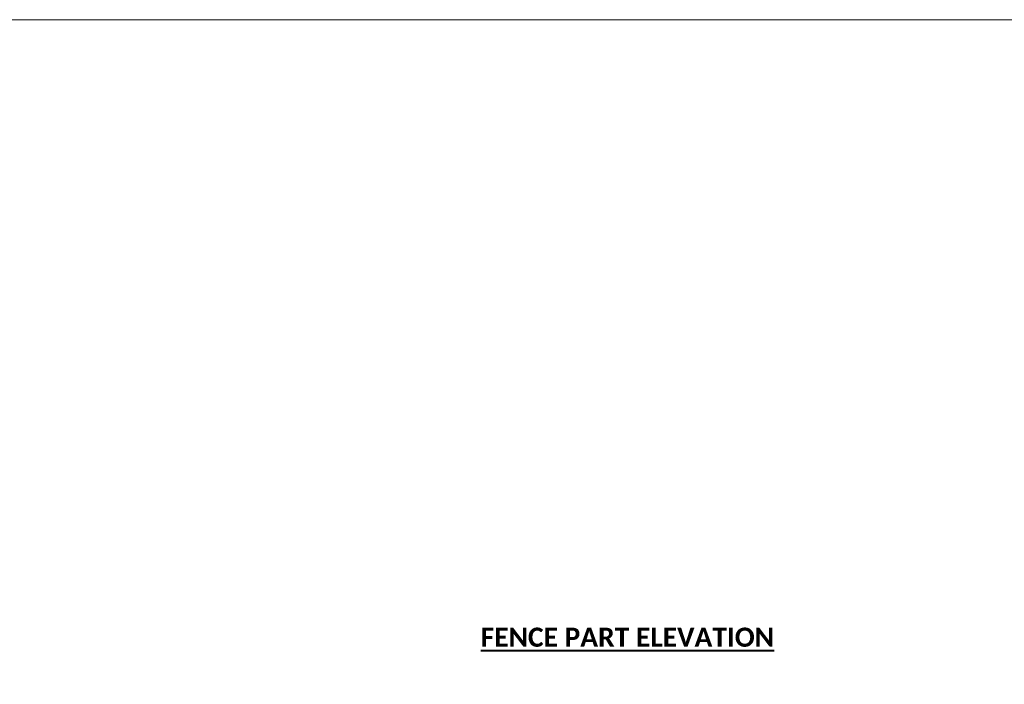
# Model space of a CAD drawing. Extents: x 19125 to 51786, y 27851 to 29201.
# Tile 7 of 13: x 19578 to 20406, y 28641 to 29200. Entities that reach past the tile are written whole.
import ezdxf

# ---------------------------------------------------------------- set-up
doc = ezdxf.new("R2010")
doc.units = 0
doc.header["$MEASUREMENT"] = 0
doc.layers.add('B_ANNO_NOPLOT', color=47, linetype='Continuous', lineweight=18, plot=False)
doc.layers.add('B_ANNO_TEXT_TITLE', color=7, linetype='Continuous', lineweight=40)
doc.styles.add('Title', font='calibrib.ttf', dxfattribs={"height": 0.125})

# ---------------------------------------------------------------- blocks, each defined once
blk = doc.blocks.new('INS_RAILCHAN_BASE')
at = {"layer": 'B_ANNO_NOPLOT', "flags": 128}
blk.add_lwpolyline([(0, 0), (0, 1349.0114), (1734.056, 1349.0114), (1734.056, 1278.6442), (2023.5172, 1278.6442), (2023.5172, 216.8033), (1694.6729, 216.8033), (1694.6729, 0)], close=True, dxfattribs=at)
at = {"layer": 'B_ANNO_TEXT_TITLE', "insert": (840.0511, 829.499, 0.8422), "char_height": 16.05966, "attachment_point": 4, "line_spacing_factor": 0.8, "style": 'Title'}
blk.add_mtext('{\\LFENCE PART ELEVATION}', dxfattribs=at)
blk = doc.blocks.new('*U127')
at = {"layer": 'B_ANNO_NOPLOT', "flags": 128}
blk.add_lwpolyline([(0, 0), (0, 1349.01), (1734.06, 1349.01), (1734.06, 1278.64), (2023.52, 1278.64), (2023.52, 216.8), (1694.67, 216.8), (1694.67, 0)], close=True, dxfattribs=at)

msp = doc.modelspace()

# ---------------------------------------------------------------- block references
msp.add_blockref('INS_RAILCHAN_BASE', (19125.19, 27851.45, -0.84))

# ---------------------------------------------------------------- next in the draw order: block references
msp.add_blockref('*U127', (19125.19, 27851.45, -0.84))

doc.saveas('drawing.dxf')
